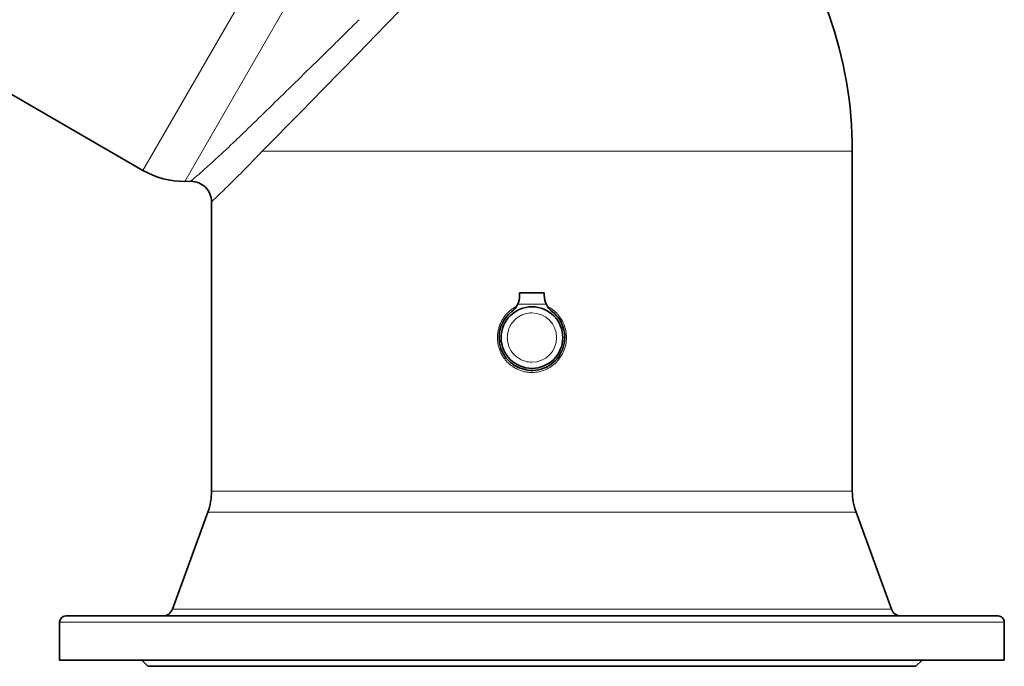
# Model space of a CAD drawing. Header units: inches. Extents: x 2797 to 3517, y 163 to 889.
# Tile 2 of 26: x 2885 to 2981, y 375 to 438. Entities that reach past the tile are written whole.
import ezdxf

# ---------------------------------------------------------------- set-up
doc = ezdxf.new("R2010")
doc.units = ezdxf.units.IN
doc.header["$MEASUREMENT"] = 0

msp = doc.modelspace()

# ---------------------------------------------------------------- linework, layer by layer
at = {"color": 7, "lineweight": 13}
for p, q in [((2909.278, 445.043), (2896.851, 423.52)), ((2900.926, 422.448), (2912.107, 441.814)), ((2965.935, 425.4), (2908.471, 425.4)), ((2934.735, 392.303), (2903.535, 392.303)), ((2965.935, 392.303), (2934.735, 392.303)), ((2934.735, 390.25), (2903.173, 390.25)), ((2966.297, 390.25), (2934.735, 390.25)), ((2899.734, 380.803), (2904.019, 380.803)), ((2904.019, 380.803), (2934.735, 380.803)), ((2934.735, 380.803), (2969.735, 380.803)), ((2888.735, 379.545), (2894.366, 379.545)), ((2894.366, 379.545), (2980.735, 379.545))]:
    msp.add_line(p, q, dxfattribs=at)
at = {"color": 7, "lineweight": 35}
for p, q in [((2866.332, 441.139), (2896.851, 423.52)), ((2965.935, 392.303), (2965.935, 425.4)), ((2903.535, 392.303), (2903.535, 420.454)), ((2903.173, 390.25), (2899.734, 380.803)), ((2966.297, 390.25), (2969.735, 380.803)), ((2915.92, 380.145), (2920.246, 380.145)), ((2920.246, 380.145), (2924.936, 380.145)), ((2924.936, 380.145), (2929.942, 380.145)), ((2929.942, 380.145), (2935.191, 380.145)), ((2935.191, 380.145), (2940.589, 380.145)), ((2940.589, 380.145), (2946.024, 380.145)), ((2946.024, 380.145), (2951.37, 380.145)), ((2951.37, 380.145), (2956.501, 380.145)), ((2956.501, 380.145), (2961.292, 380.145)), ((2961.292, 380.145), (2965.638, 380.145)), ((2888.735, 375.845), (2980.735, 375.845)), ((2972.135, 375.245), (2897.335, 375.245))]:
    msp.add_line(p, q, dxfattribs=at)
at = {"color": 7, "lineweight": 35, "ltscale": 0.073738}
msp.add_line((2901.516, 422.454), (2900.926, 422.448), dxfattribs=at)
at = {"color": 7, "lineweight": 13, "ltscale": 0.045173}
msp.add_line((2901.516, 422.454), (2901.788, 422.691), dxfattribs=at)
at = {"color": 7, "lineweight": 13, "ltscale": 0.045453}
msp.add_line((2903.798, 420.705), (2903.535, 420.454), dxfattribs=at)
at = {"color": 7, "lineweight": 35, "ltscale": 0.03237}
for p, q in [((2933.535, 411.343), (2933.535, 411.602)), ((2935.935, 411.602), (2935.935, 411.343))]:
    msp.add_line(p, q, dxfattribs=at)
at = {"color": 7, "lineweight": 35, "ltscale": 0.3}
msp.add_line((2935.935, 411.602), (2933.535, 411.602), dxfattribs=at)
at = {"color": 7, "lineweight": 35, "ltscale": 0.000316}
msp.add_line((2933.535, 411.342), (2933.535, 411.344), dxfattribs=at)
at = {"color": 7, "lineweight": 13, "ltscale": 0.346358}
msp.add_line((2933.349, 410.502), (2936.12, 410.502), dxfattribs=at)
at = {"color": 7, "lineweight": 35, "ltscale": 0.001497}
msp.add_line((2889.335, 380.145), (2889.347, 380.145), dxfattribs=at)
at = {"color": 7, "lineweight": 35, "ltscale": 0.041428}
msp.add_line((2889.347, 380.145), (2889.678, 380.145), dxfattribs=at)
at = {"color": 7, "lineweight": 35, "ltscale": 0.095425}
msp.add_line((2889.678, 380.145), (2890.441, 380.145), dxfattribs=at)
at = {"color": 7, "lineweight": 35, "ltscale": 0.14446}
msp.add_line((2890.441, 380.145), (2891.597, 380.145), dxfattribs=at)
at = {"color": 7, "lineweight": 35, "ltscale": 0.187605}
msp.add_line((2891.597, 380.145), (2893.098, 380.145), dxfattribs=at)
at = {"color": 7, "lineweight": 35, "ltscale": 0.224326}
msp.add_line((2893.098, 380.145), (2894.893, 380.145), dxfattribs=at)
at = {"color": 7, "lineweight": 35, "ltscale": 0.405235}
msp.add_line((2894.892, 380.145), (2898.134, 380.145), dxfattribs=at)
at = {"color": 7, "lineweight": 35, "ltscale": 0.257182}
msp.add_line((2898.134, 380.145), (2900.192, 380.145), dxfattribs=at)
at = {"color": 7, "lineweight": 35, "ltscale": 2.9e-05}
msp.add_line((2898.795, 380.145), (2898.794, 380.145), dxfattribs=at)
msp.add_line((2898.795, 380.145), (2898.794, 380.145), dxfattribs=at)
at = {"color": 7, "lineweight": 35, "ltscale": 0.298604}
msp.add_line((2900.192, 380.145), (2902.581, 380.145), dxfattribs=at)
at = {"color": 7, "lineweight": 35, "ltscale": 0.343509}
msp.add_line((2902.581, 380.145), (2905.329, 380.145), dxfattribs=at)
at = {"color": 7, "lineweight": 35, "ltscale": 0.39133}
msp.add_line((2905.329, 380.145), (2908.459, 380.145), dxfattribs=at)
at = {"color": 7, "lineweight": 35, "ltscale": 0.441125}
msp.add_line((2908.459, 380.145), (2911.988, 380.145), dxfattribs=at)
at = {"color": 7, "lineweight": 35, "ltscale": 0.491518}
msp.add_line((2911.988, 380.145), (2915.92, 380.145), dxfattribs=at)
at = {"color": 7, "lineweight": 35, "ltscale": 0.477174}
msp.add_line((2965.638, 380.145), (2969.456, 380.145), dxfattribs=at)
at = {"color": 7, "lineweight": 35, "ltscale": 0.404202}
msp.add_line((2969.456, 380.145), (2972.689, 380.145), dxfattribs=at)
at = {"color": 7, "lineweight": 35, "ltscale": 0.328056}
msp.add_line((2972.689, 380.145), (2975.314, 380.145), dxfattribs=at)
at = {"color": 7, "lineweight": 35, "ltscale": 0.252209}
msp.add_line((2975.314, 380.145), (2977.331, 380.145), dxfattribs=at)
at = {"color": 7, "lineweight": 35, "ltscale": 0.179606}
msp.add_line((2977.331, 380.145), (2978.768, 380.145), dxfattribs=at)
at = {"color": 7, "lineweight": 35, "ltscale": 0.112486}
msp.add_line((2978.768, 380.145), (2979.668, 380.145), dxfattribs=at)
at = {"color": 7, "lineweight": 35, "ltscale": 0.052324}
msp.add_line((2979.668, 380.145), (2980.087, 380.145), dxfattribs=at)
at = {"color": 7, "lineweight": 35, "ltscale": 0.006007}
msp.add_line((2980.087, 380.145), (2980.135, 380.145), dxfattribs=at)
at = {"color": 7, "lineweight": 35, "ltscale": 0.4625}
for p, q in [((2888.735, 375.845), (2888.735, 379.545)), ((2980.735, 375.845), (2980.735, 379.545))]:
    msp.add_line(p, q, dxfattribs=at)
at = {"color": 7, "lineweight": 35, "ltscale": 0.106066}
for p, q in [((2897.335, 375.245), (2896.735, 375.845)), ((2972.135, 375.245), (2972.735, 375.845))]:
    msp.add_line(p, q, dxfattribs=at)
at = {"color": 7, "lineweight": 13}
for points in [[(2908.471, 425.4), (2912.248, 429.228), (2914.42, 431.436), (2916.086, 433.135), (2917.798, 434.886), (2919.538, 436.672), (2921.825, 439.035)], [(2933.231, 410.285), (2933.145, 410.239), (2933.06, 410.191), (2932.976, 410.141), (2932.894, 410.088), (2932.814, 410.033), (2932.735, 409.976), (2932.658, 409.916), (2932.582, 409.854), (2932.509, 409.79), (2932.437, 409.723), (2932.367, 409.655), (2932.3, 409.585), (2932.234, 409.513), (2932.17, 409.439), (2932.109, 409.363), (2932.049, 409.285), (2931.992, 409.206), (2931.938, 409.125), (2931.885, 409.042), (2931.835, 408.958), (2931.788, 408.873), (2931.743, 408.786), (2931.7, 408.698), (2931.659, 408.608), (2931.622, 408.517), (2931.587, 408.425), (2931.554, 408.332), (2931.524, 408.238), (2931.497, 408.143), (2931.473, 408.048), (2931.451, 407.952), (2931.432, 407.855), (2931.416, 407.758), (2931.403, 407.66), (2931.392, 407.562), (2931.385, 407.464), (2931.38, 407.366), (2931.378, 407.267), (2931.379, 407.169), (2931.382, 407.07), (2931.389, 406.972), (2931.398, 406.874), (2931.41, 406.776), (2931.425, 406.679), (2931.442, 406.582), (2931.462, 406.485), (2931.486, 406.39), (2931.511, 406.295), (2931.54, 406.201), (2931.571, 406.107), (2931.605, 406.015), (2931.641, 405.924), (2931.68, 405.834), (2931.722, 405.745), (2931.766, 405.657), (2931.813, 405.57), (2931.862, 405.485), (2931.914, 405.401), (2931.968, 405.319), (2932.024, 405.239), (2932.083, 405.16), (2932.144, 405.083), (2932.207, 405.008), (2932.272, 404.934), (2932.339, 404.863), (2932.409, 404.793), (2932.479, 404.726), (2932.552, 404.661), (2932.626, 404.599), (2932.703, 404.538), (2932.781, 404.48), (2932.86, 404.424), (2932.941, 404.37), (2933.024, 404.319), (2933.108, 404.27), (2933.194, 404.224), (2933.281, 404.18), (2933.369, 404.139), (2933.458, 404.1), (2933.548, 404.064), (2933.64, 404.031), (2933.732, 404), (2933.825, 403.972), (2933.919, 403.946), (2934.014, 403.924), (2934.109, 403.904), (2934.205, 403.887), (2934.301, 403.873), (2934.387, 403.863), (2934.474, 403.855), (2934.561, 403.849), (2934.648, 403.846), (2934.735, 403.845)]]:
    msp.add_lwpolyline(points, dxfattribs=at)
at = {"color": 7, "lineweight": 35}
msp.add_circle((2934.735, 407.245), 3, dxfattribs=at)
msp.add_circle((2934.735, 407.245), 3, dxfattribs=at)
for centre, radius, start, end in [((2925.935, 425.4), 40, 0, 38.61725), ((2900.851, 430.448), 8, 240, 270.53848), ((2901.535, 420.454), 2, 0.00022, 90.53824), ((2931.535, 411.343), 2, 307.97988, 0), ((2937.935, 411.343), 2, 180, 232.02012), ((2934.735, 407.245), 3.2, 180, 52.02012), ((2934.735, 407.245), 3.2, 127.97988, 180), ((2897.535, 392.303), 6, 340, 0), ((2971.935, 392.303), 6, 180, 200.00001), ((2898.794, 381.145), 1, 270.01185, 339.99999), ((2970.675, 381.145), 1, 200.00001, 270), ((2889.335, 379.545), 0.6, 90.00633, 179.99927), ((2980.135, 379.545), 0.6, 359.99996, 90.00054)]:
    msp.add_arc(centre, radius, start, end, dxfattribs=at)
at = {"color": 7, "lineweight": 13}
for centre, radius, start, end in [((1958.813, 1409.718), 1365.189, 314.559865, 314.630964), ((1930.444, 1438.644), 1405.704, 314.487629, 314.556487), ((1705.161, 1667.807), 1727.058, 314.381218, 314.491942), ((1164.228, 2219.977), 2500.039, 314.316369, 314.390442), ((580.793, 2817.025), 3334.822, 314.269585, 314.322116), ((58.815, 3352.005), 4082.261, 314.234973, 314.274277), ((2832.687, 503.068), 105.98, 313.36773, 314.22906), ((2826.301, 509.812), 115.267, 312.7923, 313.37317), ((2820.804, 515.738), 123.351, 312.30924, 312.79619), ((2828.668, 500.512), 109.591, 315.88907, 316.73422), ((2815.812, 521.192), 130.745, 311.57963, 312.31803), ((2820.063, 508.859), 121.58, 314.83074, 315.88774), ((2811.058, 526.447), 137.83, 311.16829, 311.60813), ((2810.128, 518.817), 135.646, 314.12329, 314.84136), ((2803.33, 525.787), 145.382, 313.71415, 314.13409), ((2934.733, 407.248), 2.397, 106.25411, 115.99612), ((2934.733, 407.257), 2.387, 89.95576, 106.30514), ((2934.735, 407.245), 2.4, 270, 90), ((2934.725, 407.303), 3.343, 55.79898, 63.10194), ((2934.716, 407.288), 3.361, 44.51718, 55.81209), ((2934.7, 407.27), 3.385, 33.31098, 44.53974), ((2934.729, 407.249), 2.393, 138.86805, 151.94842), ((2934.731, 407.249), 2.394, 126.85582, 138.90266), ((2934.732, 407.248), 2.396, 115.97936, 126.8805), ((2934.683, 407.257), 3.407, 22.16392, 33.33564), ((2934.665, 407.249), 3.426, 11.06437, 22.18817), ((2934.726, 407.246), 2.391, 165.72502, 180.02535), ((2934.727, 407.248), 2.392, 151.90386, 165.77506), ((2934.656, 407.245), 3.435, 359.98903, 11.09155), ((2934.726, 407.244), 2.391, 179.97401, 194.2755), ((2934.727, 407.242), 2.392, 194.22557, 208.09566), ((2934.666, 407.241), 3.425, 337.80938, 348.93427), ((2934.657, 407.244), 3.435, 348.90915, 0.01243), ((2934.728, 407.24), 2.392, 208.05022, 221.13355), ((2934.73, 407.239), 2.393, 221.09388, 233.14776), ((2934.683, 407.232), 3.406, 326.66359, 337.83577), ((2934.731, 407.239), 2.394, 233.11595, 244.02433), ((2934.733, 407.241), 2.396, 244.0018, 253.74762), ((2934.733, 407.232), 2.388, 253.69744, 270.04187), ((2934.719, 407.197), 3.356, 304.18049, 315.49197), ((2934.701, 407.218), 3.383, 315.46017, 326.69333), ((2934.735, 407.153), 3.308, 269.98746, 281.45293), ((2934.735, 407.161), 3.316, 281.42687, 292.86427), ((2934.73, 407.178), 3.333, 292.83252, 304.21375)]:
    msp.add_arc(centre, radius, start, end, dxfattribs=at)

doc.saveas('drawing.dxf')
